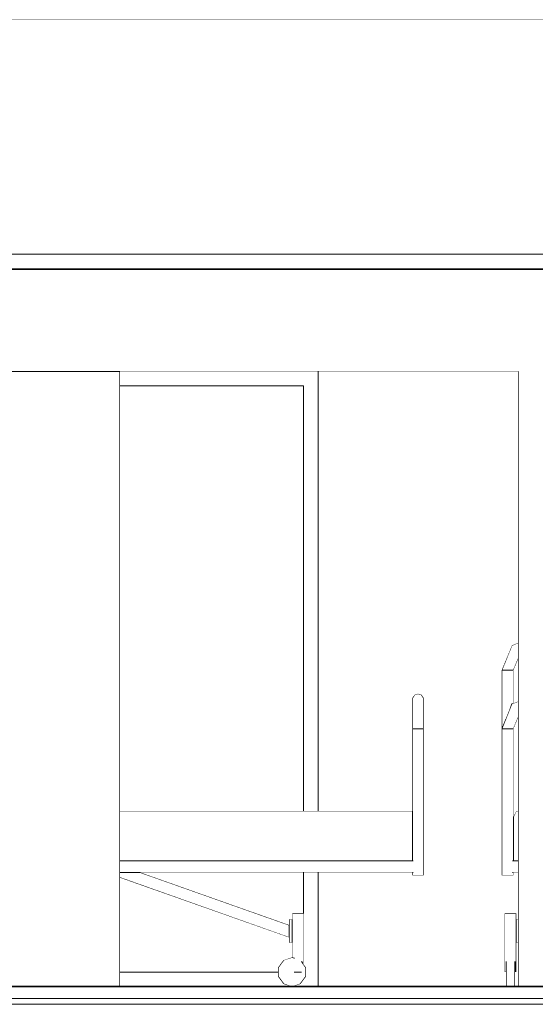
# Model space of a CAD drawing. Header units: millimetres. Extents: x -30280 to 107222, y -17460 to 4378.
# Tile 101 of 125: x 61465 to 63223, y -13520 to -10160. Entities that reach past the tile are written whole.
import ezdxf

# ---------------------------------------------------------------- set-up
doc = ezdxf.new("R2010")
doc.units = ezdxf.units.MM
doc.header["$MEASUREMENT"] = 0
doc.linetypes.add('Wipeout_Contour', pattern=[1000, 0, -1000])
for name, color, linetype in [('07_CR_Cel Ras pladur', 7, 'Continuous'), ('10_ESTR_Fotjats', 7, 'Continuous'), ('14_PAV_Paviment existent', 7, 'Continuous'), ('Nuevo_07_CR_Cel Ras armstrong', 7, 'Continuous'), ('Nuevo_08_E_Envans secs', 7, 'Continuous'), ('Nuevo_09_EI_Equipament', 7, 'Continuous'), ('Nuevo_09_EI_Mobiliari general', 7, 'Continuous'), ('Nuevo_12_FAÇ_Façana', 7, 'Continuous'), ('Nuevo_Puertas Archicad', 7, 'Continuous'), ('Nuevo_Ventanas Archicad', 7, 'Continuous')]:
    doc.layers.add(name, color=color, linetype=linetype)
for name, color, linetype, lineweight, true_color in [('07_CR_Cel Ras pladur_Pluma_Nº__102', 7, 'Continuous', 5, 0xcccccc), ('Nuevo_09_EI_Mobiliari general_Pluma_Nº__82', 7, 'Continuous', 5, 0xaaaaaa), ('Nuevo_Puertas Archicad_Pluma_Nº__3', 7, 'Continuous', 5, 0xa4a4a4)]:
    doc.layers.add(name, color=color, linetype=linetype, lineweight=lineweight, true_color=true_color)
for name, color, linetype, lineweight in [('10_ESTR_Fotjats_Pluma_Nº__1', 7, 'Continuous', 5), ('14_PAV_Paviment existent_Pluma_Nº__29', 7, 'Continuous', 20), ('Nuevo_07_CR_Cel Ras armstrong_Pluma_Nº__1', 7, 'Continuous', 5), ('Nuevo_09_EI_Equipament_Pluma_Nº__1', 7, 'Continuous', 5), ('Nuevo_09_EI_Mobiliari general_Pluma_Nº__1', 7, 'Continuous', 5), ('Nuevo_Puertas Archicad_Pluma_Nº__1', 7, 'Continuous', 5), ('Nuevo_Puertas Archicad_Pluma_Nº__47', 7, 'Continuous', 20), ('Nuevo_Ventanas Archicad_Pluma_Nº__1', 7, 'Continuous', 5), ('Nuevo_Ventanas Archicad_Pluma_Nº__47', 7, 'Continuous', 20)]:
    doc.layers.add(name, color=color, linetype=linetype, lineweight=lineweight)

# ---------------------------------------------------------------- blocks, each defined once
blk = doc.blocks.new('Elem Sección_100_1', base_point=(57674.8, -13460))
at = {"layer": '10_ESTR_Fotjats_Pluma_Nº__1', "color": 7, "linetype": 'Continuous', "lineweight": 5}
for p, q in [((65583.6, -13500), (32829.8, -13500)), ((65583.6, -13520), (32829.8, -13520))]:
    blk.add_line(p, q, dxfattribs=at)
blk = doc.blocks.new('Elem Sección_101_1', base_point=(57674.8, -13460))
at = {"layer": '10_ESTR_Fotjats_Pluma_Nº__1', "color": 7, "linetype": 'Continuous', "lineweight": 5}
blk.add_line((65583.6, -10160), (32829.8, -10160), dxfattribs=at)
blk = doc.blocks.new('Elem Sección_109_1', base_point=(57674.8, -13460))
at = {"color": 254, "linetype": 'Wipeout_Contour', "lineweight": 0, "ltscale": 247556.3051}
blk.add_wipeout([(58453.7, -10160), (58453.7, -10960), (63503.7, -10960), (63503.7, -10160)], dxfattribs=at).dxf.layer = 'Nuevo_12_FAÇ_Façana'
at = {"color": 254, "linetype": 'Wipeout_Contour', "lineweight": 0, "ltscale": 499572.606642}
blk.add_wipeout([(63503.7, -11013), (58453.7, -11013), (58453.7, -13458), (59706.3, -13458), (59706.3, -11360), (63164.7, -11360), (63164.7, -13458), (63503.7, -13458)], dxfattribs=at).dxf.layer = 'Nuevo_12_FAÇ_Façana'
blk = doc.blocks.new('Elem Sección_110_1', base_point=(57674.8, -13460))
at = {"layer": 'Nuevo_Puertas Archicad_Pluma_Nº__47', "color": 7, "linetype": 'Continuous', "lineweight": 20}
blk.add_line((63164.7, -11360), (63164.7, -13458), dxfattribs=at)
at = {"color": 254, "linetype": 'Wipeout_Contour', "lineweight": 0, "ltscale": 248077.925716}
blk.add_wipeout([(59706.3, -13458), (61806.3, -13458), (61806.3, -11360), (59706.3, -11360)], dxfattribs=at).dxf.layer = 'Nuevo_Puertas Archicad'
at = {"layer": 'Nuevo_Puertas Archicad_Pluma_Nº__1', "color": 7, "linetype": 'Continuous', "lineweight": 5}
for p, q in [((61806.3, -11360), (59706.3, -11360)), ((59706.3, -11360), (59706.3, -13458)), ((61806.3, -13458), (61806.3, -11360))]:
    blk.add_line(p, q, dxfattribs=at)
at = {"layer": 'Nuevo_Puertas Archicad_Pluma_Nº__3', "color": 253, "linetype": 'Continuous', "lineweight": 5, "true_color": 0xa4a4a4}
for p, q in [((60556.3, -12410), (60617, -12375)), ((60636.3, -12410), (60556.3, -12410)), ((60556.3, -12410), (60617, -12445)), ((60696.3, -12410), (60636.3, -12410)), ((60826.3, -12410), (60746.3, -12410)), ((60956.3, -12410), (60876.3, -12410)), ((60956.3, -12410), (60956.3, -12480))]:
    blk.add_line(p, q, dxfattribs=at)
at = {"layer": 'Nuevo_Puertas Archicad_Pluma_Nº__47', "color": 7, "linetype": 'Continuous', "lineweight": 20}
blk.add_line((61806.3, -11360), (63164.7, -11360), dxfattribs=at)
blk = doc.blocks.new('Elem Sección_143_1', base_point=(57674.8, -13460))
at = {"color": 254, "linetype": 'Wipeout_Contour', "lineweight": 0, "ltscale": 256147.620472}
blk.add_wipeout([(62804.4, -12504.9), (62811.7, -12497.8), (62811.7, -12463.8), (62804.4, -12473.8)], dxfattribs=at).dxf.layer = 'Nuevo_09_EI_Mobiliari general'
at = {"color": 254, "linetype": 'Wipeout_Contour', "lineweight": 0, "ltscale": 254635.230557}
blk.add_wipeout([(61806.3, -13030), (61806.3, -13070), (62807.2, -13070), (62807.2, -13030)], dxfattribs=at).dxf.layer = 'Nuevo_09_EI_Mobiliari general'
at = {"color": 254, "linetype": 'Wipeout_Contour', "lineweight": 0, "ltscale": 255138.184626}
blk.add_wipeout([(62394.4, -13230), (62383.4, -13230), (62383.4, -13310), (62394.4, -13310)], dxfattribs=at).dxf.layer = 'Nuevo_09_EI_Mobiliari general'
at = {"color": 254, "linetype": 'Wipeout_Contour', "lineweight": 0, "ltscale": 255290.651504}
blk.add_wipeout([(62425.2, -13410), (62425.2, -13210), (62413.4, -13210), (62413.4, -13410)], dxfattribs=at).dxf.layer = 'Nuevo_09_EI_Mobiliari general'
at = {"color": 254, "linetype": 'Wipeout_Contour', "lineweight": 0, "ltscale": 256191.107334}
blk.add_wipeout([(62804.4, -12580), (62811.7, -12580), (62811.7, -12497.8), (62804.4, -12504.9)], dxfattribs=at).dxf.layer = 'Nuevo_09_EI_Mobiliari general'
at = {"color": 254, "linetype": 'Wipeout_Contour', "lineweight": 0, "ltscale": 317150.14381}
blk.add_wipeout([(61806.3, -13087.8), (62383.4, -13291.8), (62383.4, -13249.4), (61876, -13070), (61806.3, -13070)], dxfattribs=at).dxf.layer = 'Nuevo_09_EI_Mobiliari general'
at = {"color": 254, "linetype": 'Wipeout_Contour', "lineweight": 0, "ltscale": 255244.662838}
blk.add_wipeout([(62413.4, -13410), (62413.4, -13210), (62401.7, -13210), (62401.7, -13410)], dxfattribs=at).dxf.layer = 'Nuevo_09_EI_Mobiliari general'
at = {"color": 254, "linetype": 'Wipeout_Contour', "lineweight": 0, "ltscale": 256180.327311}
blk.add_wipeout([(62811.7, -12497.8), (62823.4, -12495.1), (62823.4, -12460), (62811.7, -12463.8)], dxfattribs=at).dxf.layer = 'Nuevo_09_EI_Mobiliari general'
at = {"color": 254, "linetype": 'Wipeout_Contour', "lineweight": 0, "ltscale": 382837.291344}
blk.add_wipeout([(62394.4, -13210), (62394.4, -13360.3), (62400.8, -13362.4), (62400.8, -13410), (62401.7, -13410), (62401.7, -13210)], dxfattribs=at).dxf.layer = 'Nuevo_09_EI_Mobiliari general'
at = {"color": 254, "linetype": 'Wipeout_Contour', "lineweight": 0, "ltscale": 383015.69366}
blk.add_wipeout([(62432.4, -13210), (62425.2, -13210), (62425.2, -13410), (62426, -13410), (62426, -13374), (62432.4, -13382.8)], dxfattribs=at).dxf.layer = 'Nuevo_09_EI_Mobiliari general'
at = {"layer": 'Nuevo_09_EI_Mobiliari general_Pluma_Nº__82', "color": 253, "linetype": 'Continuous', "lineweight": 5, "true_color": 0xaaaaaa}
for p, q in [((62383.4, -13249.4), (61876, -13070)), ((62383.4, -13291.8), (61806.3, -13087.8)), ((62383.4, -13310), (62383.4, -13230)), ((62383.4, -13230), (62394.4, -13230)), ((62401.7, -13210), (62394.4, -13210)), ((62413.4, -13210), (62401.7, -13210)), ((62425.2, -13210), (62413.4, -13210)), ((62432.4, -13210), (62425.2, -13210)), ((62394.4, -13310), (62383.4, -13310))]:
    blk.add_line(p, q, dxfattribs=at)
at = {"color": 254, "linetype": 'Wipeout_Contour', "lineweight": 0, "ltscale": 256226.495609}
blk.add_wipeout([(62811.7, -12580), (62823.4, -12580), (62823.4, -12495.1), (62811.7, -12497.8)], dxfattribs=at).dxf.layer = 'Nuevo_09_EI_Mobiliari general'
at = {"color": 254, "linetype": 'Wipeout_Contour', "lineweight": 0, "ltscale": 893504.762593}
blk.add_wipeout([(62345.9, -13425.4), (62364, -13450.4), (62387.3, -13458), (62399.6, -13458), (62422.8, -13450.4), (62441, -13425.4), (62441, -13394.5), (62426, -13374), (62426, -13410), (62400.8, -13410), (62400.8, -13362.4), (62393.4, -13360), (62364, -13369.5), (62345.9, -13394.5)], dxfattribs=at).dxf.layer = 'Nuevo_09_EI_Mobiliari general'
at = {"layer": 'Nuevo_09_EI_Mobiliari general_Pluma_Nº__82', "color": 253, "linetype": 'Continuous', "lineweight": 5, "true_color": 0xaaaaaa}
for p, q in [((62804.4, -12473.8), (62804.4, -12504.9)), ((62394.4, -13360.3), (62394.4, -13210)), ((62432.4, -13382.8), (62432.4, -13210)), ((62345.9, -13394.5), (62364, -13369.5)), ((62364, -13369.5), (62393.4, -13360)), ((62393.4, -13360), (62400.8, -13362.4)), ((62345.9, -13425.4), (62345.9, -13394.5)), ((62426, -13374), (62441, -13394.5)), ((62441, -13394.5), (62441, -13425.4)), ((62364, -13450.4), (62345.9, -13425.4)), ((62401.7, -13410), (62400.8, -13410)), ((62413.4, -13410), (62401.7, -13410)), ((62425.2, -13410), (62413.4, -13410)), ((62441, -13425.4), (62422.8, -13450.4)), ((62426, -13410), (62425.2, -13410)), ((62387.3, -13458), (62364, -13450.4)), ((62422.8, -13450.4), (62399.6, -13458))]:
    blk.add_line(p, q, dxfattribs=at)
at = {"color": 254, "linetype": 'Wipeout_Contour', "lineweight": 0, "ltscale": 256226.448781}
blk.add_wipeout([(62823.4, -12495.1), (62835.2, -12497.8), (62835.2, -12463.8), (62823.4, -12460)], dxfattribs=at).dxf.layer = 'Nuevo_09_EI_Mobiliari general'
at = {"layer": 'Nuevo_09_EI_Mobiliari general_Pluma_Nº__82', "color": 253, "linetype": 'Continuous', "lineweight": 5, "true_color": 0xaaaaaa}
blk.add_line((62804.4, -12473.8), (62811.7, -12463.8), dxfattribs=at)
at = {"color": 254, "linetype": 'Wipeout_Contour', "lineweight": 0, "ltscale": 256272.608904}
blk.add_wipeout([(62823.4, -12580), (62835.2, -12580), (62835.2, -12497.8), (62823.4, -12495.1)], dxfattribs=at).dxf.layer = 'Nuevo_09_EI_Mobiliari general'
at = {"color": 254, "linetype": 'Wipeout_Contour', "lineweight": 0, "ltscale": 256268.366106}
blk.add_wipeout([(62835.2, -12497.8), (62842.4, -12504.9), (62842.4, -12473.8), (62835.2, -12463.8)], dxfattribs=at).dxf.layer = 'Nuevo_09_EI_Mobiliari general'
at = {"color": 254, "linetype": 'Wipeout_Contour', "lineweight": 0, "ltscale": 513012.519232}
blk.add_wipeout([(62811.7, -12580), (62804.4, -12580), (62804.4, -13030), (62807.2, -13030), (62807.2, -13070), (62804.4, -13070), (62804.4, -13080), (62811.7, -13080)], dxfattribs=at).dxf.layer = 'Nuevo_09_EI_Mobiliari general'
at = {"layer": 'Nuevo_09_EI_Mobiliari general_Pluma_Nº__82', "color": 253, "linetype": 'Continuous', "lineweight": 5, "true_color": 0xaaaaaa}
for p, q in [((62811.7, -12463.8), (62823.4, -12460)), ((62823.4, -12460), (62835.2, -12463.8)), ((62835.2, -12463.8), (62842.4, -12473.8))]:
    blk.add_line(p, q, dxfattribs=at)
at = {"color": 254, "linetype": 'Wipeout_Contour', "lineweight": 0, "ltscale": 256311.832698}
blk.add_wipeout([(62835.2, -12580), (62842.4, -12580), (62842.4, -12504.9), (62835.2, -12497.8)], dxfattribs=at).dxf.layer = 'Nuevo_09_EI_Mobiliari general'
at = {"layer": 'Nuevo_09_EI_Mobiliari general_Pluma_Nº__82', "color": 253, "linetype": 'Continuous', "lineweight": 5, "true_color": 0xaaaaaa}
blk.add_line((62842.4, -12473.8), (62842.4, -12504.9), dxfattribs=at)
at = {"color": 254, "linetype": 'Wipeout_Contour', "lineweight": 0, "ltscale": 256459.288875}
blk.add_wipeout([(62811.7, -12580), (62811.7, -13080), (62823.4, -13080), (62823.4, -12580)], dxfattribs=at).dxf.layer = 'Nuevo_09_EI_Mobiliari general'
at = {"layer": 'Nuevo_09_EI_Mobiliari general_Pluma_Nº__82', "color": 253, "linetype": 'Continuous', "lineweight": 5, "true_color": 0xaaaaaa}
for p, q in [((62804.4, -12504.9), (62804.4, -12580)), ((62804.4, -13070), (62804.4, -13080))]:
    blk.add_line(p, q, dxfattribs=at)
at = {"color": 254, "linetype": 'Wipeout_Contour', "lineweight": 0, "ltscale": 256505.360441}
blk.add_wipeout([(62823.4, -12580), (62823.4, -13080), (62835.2, -13080), (62835.2, -12580)], dxfattribs=at).dxf.layer = 'Nuevo_09_EI_Mobiliari general'
at = {"color": 254, "linetype": 'Wipeout_Contour', "lineweight": 0, "ltscale": 254491.256331}
blk.add_wipeout([(61806.3, -12860), (61806.3, -12900), (62804.4, -12900), (62804.4, -12860)], dxfattribs=at).dxf.layer = 'Nuevo_09_EI_Mobiliari general'
at = {"layer": 'Nuevo_09_EI_Mobiliari general_Pluma_Nº__82', "color": 253, "linetype": 'Continuous', "lineweight": 5, "true_color": 0xaaaaaa}
for p, q in [((62804.4, -12580), (62811.7, -12580)), ((62804.4, -12860), (61806.3, -12860)), ((62807.2, -13070), (61806.3, -13070)), ((62804.4, -13080), (62811.7, -13080))]:
    blk.add_line(p, q, dxfattribs=at)
at = {"color": 254, "linetype": 'Wipeout_Contour', "lineweight": 0, "ltscale": 256542.633334}
blk.add_wipeout([(62835.2, -12580), (62835.2, -13080), (62842.4, -13080), (62842.4, -12580)], dxfattribs=at).dxf.layer = 'Nuevo_09_EI_Mobiliari general'
at = {"color": 254, "linetype": 'Wipeout_Contour', "lineweight": 0, "ltscale": 254560.424209}
blk.add_wipeout([(61806.3, -12900), (61806.3, -13030), (62804.4, -13030), (62804.4, -12900)], dxfattribs=at).dxf.layer = 'Nuevo_09_EI_Mobiliari general'
at = {"layer": 'Nuevo_09_EI_Mobiliari general_Pluma_Nº__82', "color": 253, "linetype": 'Continuous', "lineweight": 5, "true_color": 0xaaaaaa}
for p, q in [((62842.4, -12504.9), (62842.4, -12580)), ((62804.4, -12580), (62804.4, -13030)), ((62811.7, -12580), (62823.4, -12580)), ((62823.4, -12580), (62835.2, -12580)), ((62835.2, -12580), (62842.4, -12580)), ((62842.4, -12580), (62842.4, -13080)), ((62807.2, -13030), (61806.3, -13030)), ((62811.7, -13080), (62823.4, -13080)), ((62823.4, -13080), (62835.2, -13080)), ((62835.2, -13080), (62842.4, -13080))]:
    blk.add_line(p, q, dxfattribs=at)
blk = doc.blocks.new('Elem Sección_144_1', base_point=(57674.8, -13460))
at = {"color": 254, "linetype": 'Wipeout_Contour', "lineweight": 0, "ltscale": 257360.314832}
blk.add_wipeout([(63143.9, -12295.1), (63146.6, -12297.8), (63164.7, -12290.3), (63164.7, -12286.5)], dxfattribs=at).dxf.layer = 'Nuevo_09_EI_Mobiliari general'
at = {"color": 254, "linetype": 'Wipeout_Contour', "lineweight": 0, "ltscale": 257514.355829}
blk.add_wipeout([(63143.9, -12495.1), (63146.6, -12497.8), (63164.7, -12490.3), (63164.7, -12486.5)], dxfattribs=at).dxf.layer = 'Nuevo_09_EI_Mobiliari general'
at = {"color": 254, "linetype": 'Wipeout_Contour', "lineweight": 0, "ltscale": 257956.995115}
blk.add_wipeout([(63164.7, -13030), (63145.5, -13030), (63145.5, -13070), (63164.7, -13070)], dxfattribs=at).dxf.layer = 'Nuevo_09_EI_Mobiliari general'
at = {"color": 254, "linetype": 'Wipeout_Contour', "lineweight": 0, "ltscale": 258034.952489}
blk.add_wipeout([(63122.5, -13410), (63122.5, -13210), (63118.7, -13210), (63118.7, -13410)], dxfattribs=at).dxf.layer = 'Nuevo_09_EI_Mobiliari general'
at = {"color": 254, "linetype": 'Wipeout_Contour', "lineweight": 0, "ltscale": 258162.477312}
blk.add_wipeout([(63164.7, -13230), (63158.7, -13230), (63158.7, -13310), (63164.7, -13310)], dxfattribs=at).dxf.layer = 'Nuevo_09_EI_Mobiliari general'
at = {"color": 254, "linetype": 'Wipeout_Contour', "lineweight": 0, "ltscale": 258225.075521}
blk.add_wipeout([(63123.7, -13458), (63153.7, -13458), (63153.7, -13450.4), (63123.7, -13450.4)], dxfattribs=at).dxf.layer = 'Nuevo_09_EI_Mobiliari general'
at = {"color": 254, "linetype": 'Wipeout_Contour', "lineweight": 0, "ltscale": 257289.443299}
blk.add_wipeout([(63108.7, -12380), (63112.5, -12380), (63146.6, -12297.8), (63143.9, -12295.1)], dxfattribs=at).dxf.layer = 'Nuevo_09_EI_Mobiliari general'
at = {"color": 254, "linetype": 'Wipeout_Contour', "lineweight": 0, "ltscale": 257444.0956}
blk.add_wipeout([(63108.7, -12580), (63112.5, -12580), (63146.6, -12497.8), (63143.9, -12495.1)], dxfattribs=at).dxf.layer = 'Nuevo_09_EI_Mobiliari general'
at = {"color": 254, "linetype": 'Wipeout_Contour', "lineweight": 0, "ltscale": 258176.561425}
blk.add_wipeout([(63158.7, -13410), (63158.7, -13210), (63154.9, -13210), (63154.9, -13410)], dxfattribs=at).dxf.layer = 'Nuevo_09_EI_Mobiliari general'
at = {"color": 254, "linetype": 'Wipeout_Contour', "lineweight": 0, "ltscale": 257374.178382}
blk.add_wipeout([(63146.6, -12297.8), (63153.6, -12304.9), (63164.7, -12300.3), (63164.7, -12290.3)], dxfattribs=at).dxf.layer = 'Nuevo_09_EI_Mobiliari general'
at = {"color": 254, "linetype": 'Wipeout_Contour', "lineweight": 0, "ltscale": 257528.284684}
blk.add_wipeout([(63146.6, -12497.8), (63153.6, -12504.9), (63164.7, -12500.3), (63164.7, -12490.3)], dxfattribs=at).dxf.layer = 'Nuevo_09_EI_Mobiliari general'
at = {"color": 254, "linetype": 'Wipeout_Contour', "lineweight": 0, "ltscale": 451817.520121}
blk.add_wipeout([(63144.9, -13382.8), (63153.7, -13374), (63153.7, -13394.5), (63153.7, -13410), (63154.9, -13410), (63154.9, -13210), (63144.9, -13210)], dxfattribs=at).dxf.layer = 'Nuevo_09_EI_Mobiliari general'
at = {"color": 254, "linetype": 'Wipeout_Contour', "lineweight": 0, "ltscale": 257314.434047}
blk.add_wipeout([(63112.5, -12380), (63122.5, -12380), (63153.6, -12304.9), (63146.6, -12297.8)], dxfattribs=at).dxf.layer = 'Nuevo_09_EI_Mobiliari general'
at = {"color": 254, "linetype": 'Wipeout_Contour', "lineweight": 0, "ltscale": 257469.101861}
blk.add_wipeout([(63112.5, -12580), (63122.5, -12580), (63153.6, -12504.9), (63146.6, -12497.8)], dxfattribs=at).dxf.layer = 'Nuevo_09_EI_Mobiliari general'
at = {"color": 254, "linetype": 'Wipeout_Contour', "lineweight": 0, "ltscale": 258094.468213}
blk.add_wipeout([(63144.9, -13210), (63132.5, -13210), (63132.5, -13382.8), (63144.9, -13382.8)], dxfattribs=at).dxf.layer = 'Nuevo_09_EI_Mobiliari general'
at = {"layer": 'Nuevo_09_EI_Mobiliari general_Pluma_Nº__1', "color": 7, "linetype": 'Continuous', "lineweight": 5}
for p, q in [((63158.7, -13210), (63154.9, -13210)), ((63158.7, -13230), (63158.7, -13210)), ((63164.7, -13230), (63158.7, -13230)), ((63158.7, -13310), (63158.7, -13230)), ((63164.7, -13310), (63158.7, -13310))]:
    blk.add_line(p, q, dxfattribs=at)
at = {"color": 254, "linetype": 'Wipeout_Contour', "lineweight": 0, "ltscale": 257396.615393}
blk.add_wipeout([(63153.6, -12304.9), (63162.4, -12313.6), (63164.7, -12312.7), (63164.7, -12300.3)], dxfattribs=at).dxf.layer = 'Nuevo_09_EI_Mobiliari general'
at = {"color": 254, "linetype": 'Wipeout_Contour', "lineweight": 0, "ltscale": 257550.827055}
blk.add_wipeout([(63153.6, -12504.9), (63162.4, -12513.6), (63164.7, -12512.7), (63164.7, -12500.3)], dxfattribs=at).dxf.layer = 'Nuevo_09_EI_Mobiliari general'
at = {"color": 254, "linetype": 'Wipeout_Contour', "lineweight": 0, "ltscale": 451644.200699}
blk.add_wipeout([(63132.5, -13210), (63122.5, -13210), (63122.5, -13410), (63123.7, -13410), (63123.7, -13394.5), (63123.7, -13374), (63132.5, -13382.8)], dxfattribs=at).dxf.layer = 'Nuevo_09_EI_Mobiliari general'
at = {"layer": 'Nuevo_09_EI_Mobiliari general_Pluma_Nº__1', "color": 7, "linetype": 'Continuous', "lineweight": 5}
for p, q in [((63122.5, -13210), (63118.7, -13210)), ((63132.5, -13210), (63122.5, -13210)), ((63144.9, -13210), (63132.5, -13210)), ((63154.9, -13210), (63144.9, -13210))]:
    blk.add_line(p, q, dxfattribs=at)
at = {"color": 254, "linetype": 'Wipeout_Contour', "lineweight": 0, "ltscale": 257354.906816}
blk.add_wipeout([(63122.5, -12380), (63134.9, -12380), (63162.4, -12313.6), (63153.6, -12304.9)], dxfattribs=at).dxf.layer = 'Nuevo_09_EI_Mobiliari general'
at = {"color": 254, "linetype": 'Wipeout_Contour', "lineweight": 0, "ltscale": 257509.599523}
blk.add_wipeout([(63122.5, -12580), (63134.9, -12580), (63162.4, -12513.6), (63153.6, -12504.9)], dxfattribs=at).dxf.layer = 'Nuevo_09_EI_Mobiliari general'
at = {"color": 254, "linetype": 'Wipeout_Contour', "lineweight": 0, "ltscale": 387249.718276}
blk.add_wipeout([(63132.5, -13382.8), (63123.7, -13374), (63123.7, -13394.5), (63153.7, -13394.5), (63153.7, -13374), (63144.9, -13382.8)], dxfattribs=at).dxf.layer = 'Nuevo_09_EI_Mobiliari general'
at = {"layer": 'Nuevo_09_EI_Mobiliari general_Pluma_Nº__1', "color": 7, "linetype": 'Continuous', "lineweight": 5}
blk.add_line((63164.7, -12286.5), (63143.9, -12295.1), dxfattribs=at)
at = {"color": 254, "linetype": 'Wipeout_Contour', "lineweight": 0, "ltscale": 193058.58641}
blk.add_wipeout([(63164.7, -12312.7), (63162.4, -12313.6), (63164.7, -12315.9)], dxfattribs=at).dxf.layer = 'Nuevo_09_EI_Mobiliari general'
at = {"color": 254, "linetype": 'Wipeout_Contour', "lineweight": 0, "ltscale": 193174.294944}
blk.add_wipeout([(63164.7, -12512.7), (63162.4, -12513.6), (63164.7, -12515.9)], dxfattribs=at).dxf.layer = 'Nuevo_09_EI_Mobiliari general'
at = {"color": 254, "linetype": 'Wipeout_Contour', "lineweight": 0, "ltscale": 257608.020962}
blk.add_wipeout([(63108.7, -12580), (63108.7, -13080), (63112.5, -13080), (63112.5, -12580)], dxfattribs=at).dxf.layer = 'Nuevo_09_EI_Mobiliari general'
at = {"color": 254, "linetype": 'Wipeout_Contour', "lineweight": 0, "ltscale": 258188.272118}
blk.add_wipeout([(63153.7, -13394.5), (63123.7, -13394.5), (63123.7, -13425.4), (63153.7, -13425.4)], dxfattribs=at).dxf.layer = 'Nuevo_09_EI_Mobiliari general'
at = {"layer": 'Nuevo_09_EI_Mobiliari general_Pluma_Nº__1', "color": 7, "linetype": 'Continuous', "lineweight": 5}
for p, q in [((63123.7, -13374), (63123.7, -13394.5)), ((63153.7, -13374), (63153.7, -13394.5))]:
    blk.add_line(p, q, dxfattribs=at)
at = {"color": 254, "linetype": 'Wipeout_Contour', "lineweight": 0, "ltscale": 321746.335409}
blk.add_wipeout([(63134.9, -12380), (63144.9, -12380), (63164.7, -12332.3), (63164.7, -12315.9), (63162.4, -12313.6)], dxfattribs=at).dxf.layer = 'Nuevo_09_EI_Mobiliari general'
at = {"color": 254, "linetype": 'Wipeout_Contour', "lineweight": 0, "ltscale": 321939.664421}
blk.add_wipeout([(63134.9, -12580), (63144.9, -12580), (63164.7, -12532.3), (63164.7, -12515.9), (63162.4, -12513.6)], dxfattribs=at).dxf.layer = 'Nuevo_09_EI_Mobiliari general'
at = {"color": 254, "linetype": 'Wipeout_Contour', "lineweight": 0, "ltscale": 258211.520529}
blk.add_wipeout([(63153.7, -13425.4), (63123.7, -13425.4), (63123.7, -13450.4), (63153.7, -13450.4)], dxfattribs=at).dxf.layer = 'Nuevo_09_EI_Mobiliari general'
at = {"layer": 'Nuevo_09_EI_Mobiliari general_Pluma_Nº__1', "color": 7, "linetype": 'Continuous', "lineweight": 5}
for p, q in [((63118.7, -13410), (63118.7, -13210)), ((63158.7, -13410), (63158.7, -13310)), ((63123.7, -13394.5), (63123.7, -13425.4)), ((63153.7, -13394.5), (63153.7, -13425.4)), ((63122.5, -13410), (63118.7, -13410)), ((63123.7, -13410), (63122.5, -13410)), ((63123.7, -13425.4), (63123.7, -13450.4)), ((63154.9, -13410), (63153.7, -13410)), ((63153.7, -13425.4), (63153.7, -13450.4)), ((63158.7, -13410), (63154.9, -13410)), ((63123.7, -13450.4), (63123.7, -13458)), ((63153.7, -13450.4), (63153.7, -13458))]:
    blk.add_line(p, q, dxfattribs=at)
at = {"color": 254, "linetype": 'Wipeout_Contour', "lineweight": 0, "ltscale": 257413.963197}
blk.add_wipeout([(63144.9, -12380), (63148.7, -12380), (63164.7, -12341.5), (63164.7, -12332.3)], dxfattribs=at).dxf.layer = 'Nuevo_09_EI_Mobiliari general'
at = {"color": 254, "linetype": 'Wipeout_Contour', "lineweight": 0, "ltscale": 257568.792105}
blk.add_wipeout([(63144.9, -12580), (63148.7, -12580), (63164.7, -12541.5), (63164.7, -12532.3)], dxfattribs=at).dxf.layer = 'Nuevo_09_EI_Mobiliari general'
at = {"color": 254, "linetype": 'Wipeout_Contour', "lineweight": 0, "ltscale": 257635.106179}
blk.add_wipeout([(63112.5, -12580), (63112.5, -13080), (63122.5, -13080), (63122.5, -12580)], dxfattribs=at).dxf.layer = 'Nuevo_09_EI_Mobiliari general'
at = {"color": 254, "linetype": 'Wipeout_Contour', "lineweight": 0, "ltscale": 257439.654802}
blk.add_wipeout([(63144.9, -12494.7), (63148.7, -12493.1), (63148.7, -12380), (63144.9, -12380)], dxfattribs=at).dxf.layer = 'Nuevo_09_EI_Mobiliari general'
at = {"color": 254, "linetype": 'Wipeout_Contour', "lineweight": 0, "ltscale": 515675.670663}
blk.add_wipeout([(63144.9, -12580), (63144.9, -13080), (63148.7, -13080), (63148.7, -13070), (63145.5, -13070), (63145.5, -13030), (63148.7, -13030), (63148.7, -12580)], dxfattribs=at).dxf.layer = 'Nuevo_09_EI_Mobiliari general'
at = {"color": 254, "linetype": 'Wipeout_Contour', "lineweight": 0, "ltscale": 257678.93118}
blk.add_wipeout([(63122.5, -12580), (63122.5, -13080), (63134.9, -13080), (63134.9, -12580)], dxfattribs=at).dxf.layer = 'Nuevo_09_EI_Mobiliari general'
at = {"layer": 'Nuevo_09_EI_Mobiliari general_Pluma_Nº__1', "color": 7, "linetype": 'Continuous', "lineweight": 5}
blk.add_line((63108.7, -13080), (63112.5, -13080), dxfattribs=at)
at = {"color": 254, "linetype": 'Wipeout_Contour', "lineweight": 0, "ltscale": 257329.395731}
blk.add_wipeout([(63108.7, -12580), (63112.5, -12570.8), (63112.5, -12380), (63108.7, -12380)], dxfattribs=at).dxf.layer = 'Nuevo_09_EI_Mobiliari general'
at = {"color": 254, "linetype": 'Wipeout_Contour', "lineweight": 0, "ltscale": 257722.756442}
blk.add_wipeout([(63134.9, -12580), (63134.9, -13080), (63144.9, -13080), (63144.9, -12580)], dxfattribs=at).dxf.layer = 'Nuevo_09_EI_Mobiliari general'
at = {"layer": 'Nuevo_09_EI_Mobiliari general_Pluma_Nº__1', "color": 7, "linetype": 'Continuous', "lineweight": 5}
for p, q in [((63144.9, -12580), (63148.7, -12580)), ((63164.7, -13070), (63145.5, -13070)), ((63148.7, -13070), (63148.7, -13080)), ((63112.5, -13080), (63122.5, -13080)), ((63122.5, -13080), (63134.9, -13080)), ((63134.9, -13080), (63144.9, -13080)), ((63144.9, -13080), (63148.7, -13080))]:
    blk.add_line(p, q, dxfattribs=at)
at = {"color": 254, "linetype": 'Wipeout_Contour', "lineweight": 0, "ltscale": 257349.981783}
blk.add_wipeout([(63122.5, -12380), (63112.5, -12380), (63112.5, -12570.8), (63122.5, -12546.6)], dxfattribs=at).dxf.layer = 'Nuevo_09_EI_Mobiliari general'
at = {"color": 254, "linetype": 'Wipeout_Contour', "lineweight": 0, "ltscale": 322337.339876}
blk.add_wipeout([(63148.7, -12880), (63148.7, -13030), (63164.7, -13030), (63164.7, -12860), (63158.7, -12860)], dxfattribs=at).dxf.layer = 'Nuevo_09_EI_Mobiliari general'
at = {"layer": 'Nuevo_09_EI_Mobiliari general_Pluma_Nº__1', "color": 7, "linetype": 'Continuous', "lineweight": 5}
for p, q in [((63108.7, -12580), (63112.5, -12580)), ((63108.7, -12580), (63108.7, -13080)), ((63112.5, -12580), (63122.5, -12580)), ((63122.5, -12580), (63134.9, -12580)), ((63134.9, -12580), (63144.9, -12580)), ((63148.7, -12580), (63148.7, -13030)), ((63158.7, -12860), (63148.7, -12880)), ((63164.7, -12860), (63158.7, -12860)), ((63164.7, -13030), (63145.5, -13030))]:
    blk.add_line(p, q, dxfattribs=at)
at = {"color": 254, "linetype": 'Wipeout_Contour', "lineweight": 0, "ltscale": 257383.324361}
blk.add_wipeout([(63134.9, -12380), (63122.5, -12380), (63122.5, -12546.6), (63134.9, -12516.8)], dxfattribs=at).dxf.layer = 'Nuevo_09_EI_Mobiliari general'
at = {"layer": 'Nuevo_09_EI_Mobiliari general_Pluma_Nº__1', "color": 7, "linetype": 'Continuous', "lineweight": 5}
for p, q in [((63108.7, -12380), (63112.5, -12380)), ((63108.7, -12380), (63108.7, -12580)), ((63164.7, -12541.5), (63148.7, -12580))]:
    blk.add_line(p, q, dxfattribs=at)
at = {"color": 254, "linetype": 'Wipeout_Contour', "lineweight": 0, "ltscale": 321785.05342}
blk.add_wipeout([(63134.9, -12516.8), (63143.9, -12495.1), (63144.9, -12494.7), (63144.9, -12380), (63134.9, -12380)], dxfattribs=at).dxf.layer = 'Nuevo_09_EI_Mobiliari general'
at = {"layer": 'Nuevo_09_EI_Mobiliari general_Pluma_Nº__1', "color": 7, "linetype": 'Continuous', "lineweight": 5}
for p, q in [((63143.9, -12295.1), (63108.7, -12380)), ((63164.7, -12341.5), (63148.7, -12380)), ((63112.5, -12380), (63122.5, -12380)), ((63122.5, -12380), (63134.9, -12380)), ((63134.9, -12380), (63144.9, -12380)), ((63144.9, -12380), (63148.7, -12380)), ((63148.7, -12380), (63148.7, -12493.1)), ((63143.9, -12495.1), (63108.7, -12580)), ((63164.7, -12486.5), (63143.9, -12495.1))]:
    blk.add_line(p, q, dxfattribs=at)
blk = doc.blocks.new('Elem Sección_145_1', base_point=(57674.8, -13460))
at = {"layer": 'Nuevo_09_EI_Mobiliari general_Pluma_Nº__1', "color": 7, "linetype": 'Continuous', "lineweight": 5}
for p, q in [((62221.7, -13192.2), (62432.2, -13117.8)), ((62281.7, -13213.4), (62432.2, -13160.2)), ((62018.3, -13210), (62011, -13210)), ((62011, -13382.8), (62011, -13210)), ((62030, -13210), (62018.3, -13210)), ((62041.8, -13210), (62030, -13210)), ((62049, -13210), (62041.8, -13210)), ((62049, -13360.3), (62049, -13210)), ((62060, -13230), (62049, -13230)), ((62060, -13249.4), (62161.7, -13213.4)), ((62060, -13310), (62060, -13230)), ((62060, -13291.8), (62221.7, -13234.6)), ((62049, -13310), (62060, -13310)), ((62050, -13360), (62042.6, -13362.4)), ((62079.4, -13369.5), (62050, -13360)), ((62097.6, -13394.5), (62079.4, -13369.5)), ((62017.4, -13374), (62002.5, -13394.5)), ((62002.5, -13394.5), (62002.5, -13410)), ((62097.6, -13410), (62097.6, -13394.5))]:
    blk.add_line(p, q, dxfattribs=at)
blk = doc.blocks.new('Elem Sección_146_1', base_point=(57674.8, -13460))
at = {"layer": 'Nuevo_09_EI_Mobiliari general_Pluma_Nº__1', "color": 7, "linetype": 'Continuous', "lineweight": 5}
for p, q in [((61815.3, -13369.5), (61806.3, -13366.6)), ((61833.5, -13394.5), (61815.3, -13369.5)), ((61833.5, -13410), (61833.5, -13394.5))]:
    blk.add_line(p, q, dxfattribs=at)
blk = doc.blocks.new('Elem Sección_147_1', base_point=(57674.8, -13460))
at = {"layer": 'Nuevo_09_EI_Equipament_Pluma_Nº__1', "color": 7, "linetype": 'Continuous', "lineweight": 5}
for p, q in [((62339.6, -13310), (62339.6, -13300)), ((62320.5, -13310), (62318.5, -13310)), ((62334.4, -13310), (62320.5, -13310)), ((62339.6, -13310), (62334.4, -13310))]:
    blk.add_line(p, q, dxfattribs=at)
blk = doc.blocks.new('Elem Sección_148_1', base_point=(57674.8, -13460))
at = {"layer": 'Nuevo_09_EI_Mobiliari general_Pluma_Nº__1', "color": 7, "linetype": 'Continuous', "lineweight": 5}
for p, q in [((62109.7, -13310), (62109.7, -13300)), ((62149.7, -13310), (62149.7, -13300)), ((62114.6, -13310), (62109.7, -13310)), ((62128.3, -13310), (62114.6, -13310)), ((62142.8, -13310), (62128.3, -13310)), ((62149.7, -13310), (62142.8, -13310))]:
    blk.add_line(p, q, dxfattribs=at)
blk = doc.blocks.new('Elem Sección_149_1', base_point=(57674.8, -13460))
at = {"layer": 'Nuevo_09_EI_Equipament_Pluma_Nº__1', "color": 7, "linetype": 'Continuous', "lineweight": 5}
for p, q in [((62278.6, -13310), (62278.6, -13300)), ((62318.5, -13310), (62318.5, -13300)), ((62011, -13310), (62007.8, -13310)), ((62285, -13310), (62278.6, -13310)), ((62299.4, -13310), (62285, -13310)), ((62313.3, -13310), (62299.4, -13310)), ((62318.5, -13310), (62313.3, -13310))]:
    blk.add_line(p, q, dxfattribs=at)
blk = doc.blocks.new('Elem Sección_150_1', base_point=(57674.8, -13460))
at = {"layer": 'Nuevo_09_EI_Equipament_Pluma_Nº__1', "color": 7, "linetype": 'Continuous', "lineweight": 5}
for p, q in [((62060.8, -13310), (62060.8, -13300)), ((62360.5, -13310), (62360.5, -13300)), ((62067.2, -13310), (62060.8, -13310)), ((62068.8, -13310), (62067.2, -13310)), ((62366.9, -13310), (62360.5, -13310)), ((62368.1, -13310), (62366.9, -13310))]:
    blk.add_line(p, q, dxfattribs=at)
blk = doc.blocks.new('Elem Sección_151_1', base_point=(57674.8, -13460))
at = {"layer": 'Nuevo_09_EI_Mobiliari general_Pluma_Nº__1', "color": 7, "linetype": 'Continuous', "lineweight": 5}
for p, q in [((62432.2, -12010), (62038.2, -12010)), ((62038.2, -12010), (62038.2, -12860)), ((62058.2, -12860), (62058.2, -12030)), ((62058.2, -12030), (62417.3, -12030)), ((62417.3, -12030), (62417.3, -12860)), ((62038.2, -13070), (62038.2, -13127.3)), ((62058.2, -13134.4), (62058.2, -13070)), ((62417.3, -13070), (62417.3, -13123)), ((62038.2, -13169.8), (62038.2, -13210)), ((62417.3, -13165.5), (62417.3, -13210)), ((62058.2, -13230), (62058.2, -13176.8)), ((62060, -13300), (62072.3, -13300)), ((62068.8, -13310), (62068.8, -13300)), ((62073.7, -13300), (62072.3, -13300)), ((62087.4, -13300), (62073.7, -13300)), ((62101.9, -13300), (62087.4, -13300)), ((62350, -13280), (62093.4, -13280)), ((62103.9, -13300), (62101.9, -13300)), ((62103.9, -13300), (62371.6, -13300)), ((62108.7, -13310), (62108.7, -13300)), ((62368.1, -13310), (62368.1, -13300)), ((62373, -13300), (62371.6, -13300)), ((62383.4, -13300), (62373, -13300)), ((62073.7, -13310), (62068.8, -13310)), ((62087.4, -13310), (62073.7, -13310)), ((62101.9, -13310), (62087.4, -13310)), ((62108.7, -13310), (62101.9, -13310)), ((62373, -13310), (62368.1, -13310)), ((62383.4, -13310), (62373, -13310))]:
    blk.add_line(p, q, dxfattribs=at)
blk = doc.blocks.new('Elem Sección_152_1', base_point=(57674.8, -13460))
at = {"layer": 'Nuevo_09_EI_Mobiliari general_Pluma_Nº__1', "color": 7, "linetype": 'Continuous', "lineweight": 5}
for p, q in [((62038.2, -12010), (61806.3, -12010)), ((61806.3, -12030), (62018.2, -12030)), ((62018.2, -12030), (62018.2, -12860)), ((62018.2, -13070), (62018.2, -13120.3)), ((62018.2, -13162.7), (62018.2, -13210)), ((62011, -13280), (61806.3, -13280)), ((61806.3, -13300), (61972.4, -13300)), ((61967.9, -13310), (61967.9, -13300)), ((61974.3, -13300), (61972.4, -13300)), ((61988.7, -13300), (61974.3, -13300)), ((62002.6, -13300), (61988.7, -13300)), ((62004.1, -13300), (62002.6, -13300)), ((62004.1, -13300), (62011, -13300)), ((62007.8, -13310), (62007.8, -13300)), ((61974.3, -13310), (61967.9, -13310)), ((61988.7, -13310), (61974.3, -13310)), ((62002.6, -13310), (61988.7, -13310)), ((62007.8, -13310), (62002.6, -13310))]:
    blk.add_line(p, q, dxfattribs=at)
blk = doc.blocks.new('Elem Sección_153_1', base_point=(57674.8, -13460))
at = {"color": 254, "linetype": 'Wipeout_Contour', "lineweight": 0, "ltscale": 1798660.78723339}
blk.add_wipeout([(62482.2, -11360), (62482.2, -12860), (62804.4, -12860), (62804.4, -12473.8), (62811.7, -12463.8), (62823.4, -12460), (62835.2, -12463.8), (62842.4, -12473.8), (62842.4, -13080), (62804.4, -13080), (62804.4, -13070), (62482.2, -13070), (62482.2, -13458), (63123.7, -13458), (63123.7, -13410), (63118.7, -13410), (63118.7, -13210), (63158.7, -13210), (63158.7, -13230), (63164.7, -13230), (63164.7, -13070), (63148.7, -13070), (63148.7, -13080), (63108.7, -13080), (63108.7, -12380), (63143.9, -12295.1), (63164.7, -12286.5), (63164.7, -11360)], dxfattribs=at).dxf.layer = 'Nuevo_08_E_Envans secs'
at = {"color": 254, "linetype": 'Wipeout_Contour', "lineweight": 0, "ltscale": 257469.501832}
blk.add_wipeout([(63148.7, -12380), (63148.7, -12493.1), (63164.7, -12486.5), (63164.7, -12341.5)], dxfattribs=at).dxf.layer = 'Nuevo_08_E_Envans secs'
at = {"color": 254, "linetype": 'Wipeout_Contour', "lineweight": 0, "ltscale": 322151.172517}
blk.add_wipeout([(63148.7, -12880), (63158.7, -12860), (63164.7, -12860), (63164.7, -12541.5), (63148.7, -12580)], dxfattribs=at).dxf.layer = 'Nuevo_08_E_Envans secs'
at = {"color": 254, "linetype": 'Wipeout_Contour', "lineweight": 0, "ltscale": 387380.370943}
blk.add_wipeout([(63158.7, -13410), (63153.7, -13410), (63153.7, -13458), (63164.7, -13458), (63164.7, -13310), (63158.7, -13310)], dxfattribs=at).dxf.layer = 'Nuevo_08_E_Envans secs'
blk = doc.blocks.new('Elem Sección_154_1', base_point=(57674.8, -13460))
at = {"color": 254, "linetype": 'Wipeout_Contour', "lineweight": 0, "ltscale": 254516.564325}
blk.add_wipeout([(62432.2, -12860), (62482.2, -12860), (62482.2, -11410), (62432.2, -11410)], dxfattribs=at).dxf.layer = 'Nuevo_Ventanas Archicad'
at = {"color": 254, "linetype": 'Wipeout_Contour', "lineweight": 0, "ltscale": 510732.93353}
blk.add_wipeout([(62432.2, -13070), (62432.2, -13210), (62432.4, -13210), (62432.4, -13382.8), (62441, -13394.5), (62441, -13410), (62482.2, -13410), (62482.2, -13070)], dxfattribs=at).dxf.layer = 'Nuevo_Ventanas Archicad'
at = {"color": 254, "linetype": 'Wipeout_Contour', "lineweight": 0, "ltscale": 381665.182273}
blk.add_wipeout([(62345.9, -13410), (61806.3, -13410), (61806.3, -13458), (62387.3, -13458), (62364, -13450.4), (62345.9, -13425.4)], dxfattribs=at).dxf.layer = 'Nuevo_Ventanas Archicad'
at = {"color": 254, "linetype": 'Wipeout_Contour', "lineweight": 0, "ltscale": 316180.263332}
blk.add_wipeout([(61806.3, -11410), (62432.2, -11410), (62482.2, -11410), (62482.2, -11360), (61806.3, -11360)], dxfattribs=at).dxf.layer = 'Nuevo_Ventanas Archicad'
at = {"color": 254, "linetype": 'Wipeout_Contour', "lineweight": 0, "ltscale": 447100.294493}
blk.add_wipeout([(62399.6, -13458), (62482.2, -13458), (62482.2, -13410), (62441, -13410), (62441, -13425.4), (62426, -13446), (62422.8, -13450.4)], dxfattribs=at).dxf.layer = 'Nuevo_Ventanas Archicad'
at = {"layer": 'Nuevo_Ventanas Archicad_Pluma_Nº__47', "color": 7, "linetype": 'Continuous', "lineweight": 20}
for p, q in [((62482.2, -11360), (62482.2, -12860)), ((62482.2, -13070), (62482.2, -13458))]:
    blk.add_line(p, q, dxfattribs=at)
at = {"color": 254, "linetype": 'Wipeout_Contour', "lineweight": 0, "ltscale": 253189.948178}
blk.add_wipeout([(62432.2, -11410), (61806.3, -11410), (61806.3, -12860), (62432.2, -12860)], dxfattribs=at).dxf.layer = 'Nuevo_Ventanas Archicad'
at = {"color": 254, "linetype": 'Wipeout_Contour', "lineweight": 0, "ltscale": 636726.181479}
blk.add_wipeout([(61806.3, -13087.8), (61806.3, -13410), (62345.9, -13410), (62345.9, -13394.5), (62364, -13369.5), (62393.4, -13360), (62394.4, -13360.3), (62394.4, -13310), (62383.4, -13310), (62383.4, -13291.8)], dxfattribs=at).dxf.layer = 'Nuevo_Ventanas Archicad'
at = {"layer": 'Nuevo_Ventanas Archicad_Pluma_Nº__1', "color": 7, "linetype": 'Continuous', "lineweight": 5}
for p, q in [((61806.3, -11410), (62432.2, -11410)), ((62432.2, -11410), (62432.2, -12860)), ((62345.9, -13410), (61806.3, -13410))]:
    blk.add_line(p, q, dxfattribs=at)
at = {"color": 254, "linetype": 'Wipeout_Contour', "lineweight": 0, "ltscale": 445944.20693}
blk.add_wipeout([(61876, -13070), (62383.4, -13249.4), (62383.4, -13230), (62394.4, -13230), (62394.4, -13210), (62432.2, -13210), (62432.2, -13070)], dxfattribs=at).dxf.layer = 'Nuevo_Ventanas Archicad'
at = {"layer": 'Nuevo_Ventanas Archicad_Pluma_Nº__1', "color": 7, "linetype": 'Continuous', "lineweight": 5}
blk.add_line((62432.2, -13070), (62432.2, -13210), dxfattribs=at)
blk = doc.blocks.new('Elem Sección_156_1', base_point=(57674.8, -13460))
at = {"layer": '14_PAV_Paviment existent_Pluma_Nº__29', "color": 7, "linetype": 'Continuous', "lineweight": 20}
for p, q in [((64353.7, -13458), (32829.8, -13458)), ((64353.7, -13460), (32829.8, -13460))]:
    blk.add_line(p, q, dxfattribs=at)
blk = doc.blocks.new('Elem Sección_213_1', base_point=(57674.8, -13460))
at = {"color": 254, "linetype": 'Wipeout_Contour', "lineweight": 0, "ltscale": 211179.636495}
blk.add_wipeout([(37505.1, -11010), (37505.1, -11013), (65583.6, -11013), (65583.6, -11010)], dxfattribs=at).dxf.layer = '07_CR_Cel Ras pladur'
at = {"layer": '07_CR_Cel Ras pladur_Pluma_Nº__102', "color": 254, "linetype": 'Continuous', "lineweight": 5, "true_color": 0xcccccc}
blk.add_line((37505.1, -11013), (65583.6, -11013), dxfattribs=at)
blk = doc.blocks.new('Elem Sección_253_1', base_point=(57674.8, -13460))
at = {"layer": 'Nuevo_07_CR_Cel Ras armstrong_Pluma_Nº__1', "color": 7, "linetype": 'Continuous', "lineweight": 5}
for p, q in [((61505.1, -10960), (60905.1, -10960)), ((61505.1, -11010), (60905.1, -11010))]:
    blk.add_line(p, q, dxfattribs=at)
blk = doc.blocks.new('Elem Sección_254_1', base_point=(57674.8, -13460))
at = {"layer": 'Nuevo_07_CR_Cel Ras armstrong_Pluma_Nº__1', "color": 7, "linetype": 'Continuous', "lineweight": 5}
for p, q in [((62105.1, -10960), (61505.1, -10960)), ((62105.1, -11010), (61505.1, -11010))]:
    blk.add_line(p, q, dxfattribs=at)
blk = doc.blocks.new('Elem Sección_255_1', base_point=(57674.8, -13460))
at = {"layer": 'Nuevo_07_CR_Cel Ras armstrong_Pluma_Nº__1', "color": 7, "linetype": 'Continuous', "lineweight": 5}
for p, q in [((62705.1, -10960), (62105.1, -10960)), ((62705.1, -11010), (62105.1, -11010))]:
    blk.add_line(p, q, dxfattribs=at)
blk = doc.blocks.new('Elem Sección_256_1', base_point=(57674.8, -13460))
at = {"layer": 'Nuevo_07_CR_Cel Ras armstrong_Pluma_Nº__1', "color": 7, "linetype": 'Continuous', "lineweight": 5}
for p, q in [((63305.1, -10960), (62705.1, -10960)), ((63305.1, -11010), (62705.1, -11010))]:
    blk.add_line(p, q, dxfattribs=at)

msp = doc.modelspace()

# ---------------------------------------------------------------- block references
at = {"layer": '10_ESTR_Fotjats', "lineweight": 0}
for name in ['Elem Sección_101_1', 'Elem Sección_100_1']:
    msp.add_blockref(name, (57674.8, -13460), dxfattribs=at)

# ---------------------------------------------------------------- next in the draw order: block references
at = {"layer": 'Nuevo_12_FAÇ_Façana', "lineweight": 0}
msp.add_blockref('Elem Sección_109_1', (57674.8, -13460), dxfattribs=at)

# ---------------------------------------------------------------- next in the draw order: block references
at = {"layer": '07_CR_Cel Ras pladur', "lineweight": 0}
msp.add_blockref('Elem Sección_213_1', (57674.8, -13460), dxfattribs=at)
at = {"layer": 'Nuevo_Puertas Archicad', "lineweight": 0}
msp.add_blockref('Elem Sección_110_1', (57674.8, -13460), dxfattribs=at)

# ---------------------------------------------------------------- next in the draw order: block references
at = {"layer": 'Nuevo_07_CR_Cel Ras armstrong', "lineweight": 0}
for name in ['Elem Sección_253_1', 'Elem Sección_254_1', 'Elem Sección_255_1', 'Elem Sección_256_1']:
    msp.add_blockref(name, (57674.8, -13460), dxfattribs=at)
at = {"layer": 'Nuevo_09_EI_Mobiliari general', "lineweight": 0}
for name in ['Elem Sección_144_1', 'Elem Sección_143_1']:
    msp.add_blockref(name, (57674.8, -13460), dxfattribs=at)

# ---------------------------------------------------------------- next in the draw order: block references
at = {"layer": 'Nuevo_08_E_Envans secs', "lineweight": 0}
msp.add_blockref('Elem Sección_153_1', (57674.8, -13460), dxfattribs=at)
at = {"layer": 'Nuevo_09_EI_Equipament', "lineweight": 0}
for name in ['Elem Sección_149_1', 'Elem Sección_150_1', 'Elem Sección_147_1']:
    msp.add_blockref(name, (57674.8, -13460), dxfattribs=at)
at = {"layer": 'Nuevo_09_EI_Mobiliari general', "lineweight": 0}
for name in ['Elem Sección_152_1', 'Elem Sección_151_1', 'Elem Sección_145_1', 'Elem Sección_148_1', 'Elem Sección_146_1']:
    msp.add_blockref(name, (57674.8, -13460), dxfattribs=at)

# ---------------------------------------------------------------- next in the draw order: block references
at = {"layer": 'Nuevo_Ventanas Archicad', "lineweight": 0}
msp.add_blockref('Elem Sección_154_1', (57674.8, -13460), dxfattribs=at)

# ---------------------------------------------------------------- next in the draw order: block references
at = {"layer": '14_PAV_Paviment existent', "lineweight": 0}
msp.add_blockref('Elem Sección_156_1', (57674.8, -13460), dxfattribs=at)

doc.saveas('drawing.dxf')
